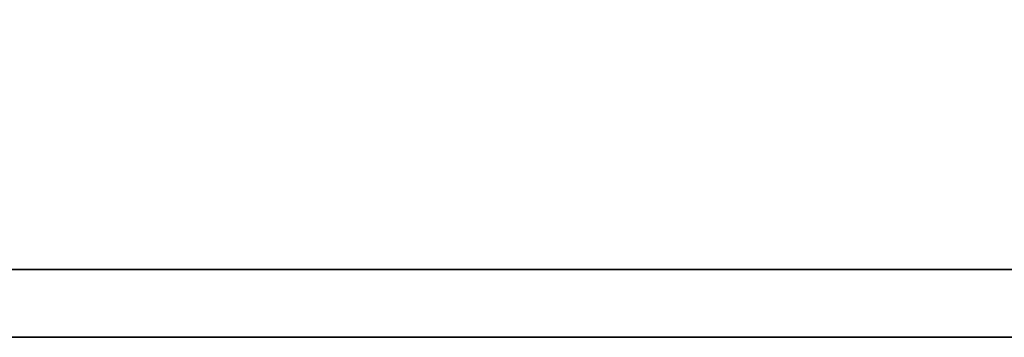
# Model space of a CAD drawing. Header units: millimetres. Extents: x 393 to 508, y 187 to 247.
# Tile 35 of 53: x 457.608 to 458.188, y 217.02 to 217.207. Entities that reach past the tile are written whole.
import ezdxf

# ---------------------------------------------------------------- set-up
doc = ezdxf.new("R2010")
doc.units = ezdxf.units.MM
doc.header["$LTSCALE"] = 0.06
doc.layers.add('DIM', color=4, linetype='CONTINUOUS')
doc.layers.add('layer 1', color=7, linetype='CONTINUOUS')

# ---------------------------------------------------------------- blocks, each defined once
blk = doc.blocks.new('TBI MOTION logo(完整正式版)')
at = {"layer": 'layer 1', "color": 22, "lineweight": 35}
blk.add_open_spline([(75.90875, -9.47875), (75.90875, -9.47875), (75.90875, -12.28625), (75.90875, -12.28625), (75.90875, -12.28625), (75.90875, -12.28625), (75.90875, -12.47875), (75.90875, -12.47875), (75.90875, -12.47875), (75.90875, -12.47875), (75.71625, -12.47875), (75.71625, -12.47875), (75.71625, -12.47875), (75.71625, -12.47875), (-88.32875, -12.47875), (-88.32875, -12.47875), (-88.32875, -12.47875), (-88.32875, -12.47875), (-88.32875, -13.29375), (-88.32875, -13.29375), (-88.32875, -13.29375), (-88.32875, -13.29375), (82.89125, -13.29375), (82.89125, -13.29375), (82.89125, -13.29375), (82.89125, -13.29375), (75.90875, -9.47875), (75.90875, -9.47875)], degree=3, knots=[0, 0, 0, 0, 0.14285714, 0.14285714, 0.14285714, 0.14285715, 0.28571429, 0.28571429, 0.28571429, 0.2857143, 0.42857143, 0.42857143, 0.42857143, 0.42857144, 0.57142857, 0.57142857, 0.57142857, 0.57142858, 0.71428571, 0.71428571, 0.71428571, 0.71428572, 0.85714286, 0.85714286, 0.85714286, 0.85714287, 1, 1, 1, 1], dxfattribs=at)

msp = doc.modelspace()

# ---------------------------------------------------------------- block references
at = {"layer": 'DIM', "color": 7, "xscale": 0.0490385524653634, "yscale": 0.0490385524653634, "zscale": 0.0490385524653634}
msp.add_blockref('TBI MOTION logo(完整正式版)', (459.40128, 217.67145), dxfattribs=at)

doc.saveas('drawing.dxf')
